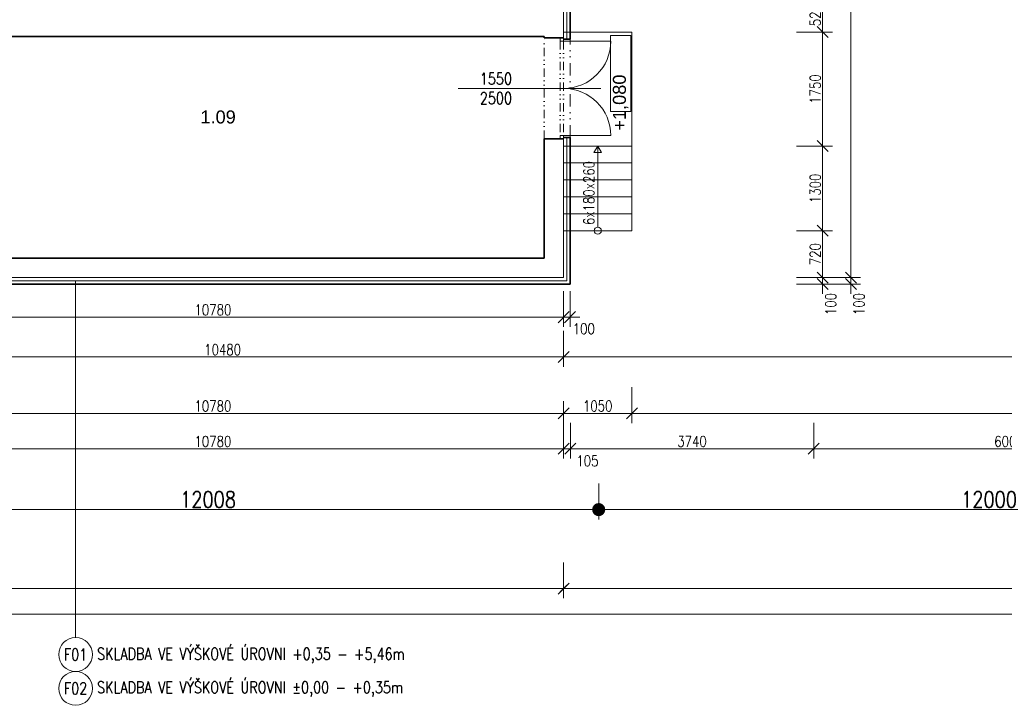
# Model space of a CAD drawing. Header units: millimetres. Extents: x -485339 to 286898, y -1189934 to 1602269.
# Tile 21 of 230: x -203942 to -188809, y -1067046 to -1056518. Entities that reach past the tile are written whole.
import ezdxf
from ezdxf.enums import TextEntityAlignment as Align

# ---------------------------------------------------------------- set-up
doc = ezdxf.new("R2010")
doc.units = ezdxf.units.MM
doc.header["$LTSCALE"] = 10
doc.linetypes.add('DĚLICÍ2', pattern=[15.875, 6.35, -3.175, 0, -3.175, 0, -3.175])
doc.layers.get('Defpoints').update_dxf_attribs({"lineweight": 0})
for name, color, linetype, lineweight in [('N_dveře', 10, 'Continuous', 18), ('N_kóty', 10, 'Continuous', 18), ('N_popis', 10, 'Continuous', 18), ('N_čáry_nad', 10, 'DĚLICÍ2', 18), ('N_čáry_obrys', 10, 'Continuous', 35), ('N_čáry_obv.plášt', 212, 'Continuous', 18), ('St__otvory_dveře', 40, 'Continuous', 18), ('St_kóty', 132, 'Continuous', 18), ('St_plocha_místnosti', 250, 'Continuous', 18), ('St_popis', 250, 'Continuous', 18), ('St_popis_otvory', 40, 'Continuous', 18), ('St_čáry_nad', 250, 'DĚLICÍ2', 18), ('St_čáry_obrys', 5, 'Continuous', 35), ('St_čáry_plné', 250, 'Continuous', 18)]:
    doc.layers.add(name, color=color, linetype=linetype, lineweight=lineweight)
doc.styles.add('1_50', font='arial.ttf', dxfattribs={"height": 100})
doc.styles.add('Andy', font='arial.ttf')
doc.styles.get("Standard").update_dxf_attribs({"font": 'simplex.shx', "width": 0.8})
doc.linetypes.add('IZOLACE', pattern='A,0.0001,-0.1,[134,ltypeshp.shx,S=0.1,R=0,X=-0.1,Y=0],-0.2,[134,ltypeshp.shx,S=0.1,R=180,X=0.1,Y=0],-0.1', length=0.4001)
doc.dimstyles.new('stavebníM100', dxfattribs={"dimtxt": 165, "dimasz": 170, "dimexe": 150, "dimexo": 100, "dimgap": 30, "dimtad": 1, "dimdec": 0, "dimtxsty": 'Standard', "dimblk": 'OBLIQUE', "dimcen": -2.5, "dimdle": 150, "dimclrd": 256, "dimclre": 256, "dimclrt": 256, "dimadec": 4, "dimazin": 0, "dimtfac": 1, "dimtdec": 0, "dimtmove": 2, "dimatfit": 3, "dimldrblk": 'OBLIQUE', "dimfxl": 400, "dimfxlon": 1, "dimlwd": -1, "dimlwe": -1, "dimarcsym": 0})
doc.dimstyles.new('stavebníM100_modul', dxfattribs={"dimtxt": 250, "dimasz": 200, "dimexe": 150, "dimexo": 100, "dimgap": 30, "dimtad": 1, "dimdec": 0, "dimtxsty": 'Standard', "dimblk": 'DOT', "dimcen": -2.5, "dimdle": 150, "dimclrd": 256, "dimclre": 256, "dimclrt": 256, "dimadec": 4, "dimazin": 0, "dimtfac": 1, "dimtdec": 0, "dimtmove": 2, "dimatfit": 3, "dimldrblk": 'OBLIQUE', "dimfxl": 400, "dimfxlon": 1, "dimlwd": -1, "dimlwe": -1, "dimarcsym": 0})
doc.dimstyles.new('stavebníM50 vnitřní', dxfattribs={"dimtxt": 100, "dimasz": 100, "dimexe": 50, "dimexo": 100, "dimgap": 30, "dimtad": 1, "dimdec": 0, "dimtxsty": 'Standard', "dimblk": 'OBLIQUE', "dimcen": 2.5, "dimclrd": 256, "dimclre": 256, "dimclrt": 256, "dimadec": 0, "dimazin": 0, "dimtfac": 1, "dimtdec": 0, "dimtmove": 2, "dimatfit": 2, "dimldrblk": 'OBLIQUE', "dimfxl": 250, "dimfxlon": 1, "dimlwd": -1, "dimlwe": -1, "dimarcsym": 0})

# ---------------------------------------------------------------- blocks, each defined once
blk = doc.blocks.new('G$CB83B120F')
at = {"layer": 'St__otvory_dveře', "color": 0, "ltscale": 2}
for points in [[(0, 0), (50, 0), (50, 50), (0, 50)], [(1500, 0), (1550, 0), (1550, 50), (1500, 50)]]:
    blk.add_lwpolyline(points, close=True, dxfattribs=at)
at = {"layer": 'St__otvory_dveře', "color": 0, "linetype": 'DĚLICÍ2', "ltscale": 2}
for points in [[(1500, 50), (50, 50)], [(1500, 0), (50, 0)]]:
    blk.add_lwpolyline(points, dxfattribs=at)
at = {"layer": 'St__otvory_dveře', "color": 0, "ltscale": 2}
for points in [[(50, 0), (50, -725)], [(1500, 0), (1500, -725)]]:
    blk.add_lwpolyline(points, dxfattribs=at)
for centre, start, end in [((50, 0), 270, 0), ((1500, 0), 180, 270)]:
    blk.add_arc(centre, 725, start, end, dxfattribs=at)
blk = doc.blocks.new('_OBLIQUE')
at = {"color": 0, "linetype": 'ByBlock'}
blk.add_line((-0.5, -0.5), (0.5, 0.5), dxfattribs=at)
blk = doc.blocks.new('*D6997')
at = {"layer": 'Defpoints', "color": 0}
for p in [(-206363, -1062274), (-195583, -1062274), (-195583, -1062563)]:
    blk.add_point(p, dxfattribs=at)
at = {"layer": 'St_kóty'}
for p, q in [((-206363, -1062374), (-206363, -1062713)), ((-195583, -1062374), (-195583, -1062713)), ((-206513, -1062563), (-195433, -1062563))]:
    blk.add_line(p, q, dxfattribs=at)
at = {"layer": 'St_kóty', "linetype": 'ByBlock', "xscale": 170, "yscale": 170, "zscale": 170, "rotation": 180}
blk.add_blockref('_OBLIQUE', (-206363, -1062563), dxfattribs=at)
at = {"layer": 'St_kóty', "linetype": 'ByBlock', "xscale": 170, "yscale": 170, "zscale": 170}
blk.add_blockref('_OBLIQUE', (-195583, -1062563), dxfattribs=at)
at = {"layer": 'St_kóty', "insert": (-200973, -1062450), "char_height": 165, "attachment_point": 5}
blk.add_mtext('10780', dxfattribs=at)
blk = doc.blocks.new('*D6998')
at = {"layer": 'Defpoints', "color": 0}
for p in [(-194533, -1061554), (-195583, -1062274), (-194533, -1062563)]:
    blk.add_point(p, dxfattribs=at)
at = {"layer": 'St_kóty'}
for p, q in [((-194533, -1062163), (-194533, -1062713)), ((-195583, -1062374), (-195583, -1062713)), ((-195733, -1062563), (-194383, -1062563))]:
    blk.add_line(p, q, dxfattribs=at)
at = {"layer": 'St_kóty', "linetype": 'ByBlock', "xscale": 170, "yscale": 170, "zscale": 170, "rotation": 180}
blk.add_blockref('_OBLIQUE', (-195583, -1062563), dxfattribs=at)
at = {"layer": 'St_kóty', "linetype": 'ByBlock', "xscale": 170, "yscale": 170, "zscale": 170}
blk.add_blockref('_OBLIQUE', (-194533, -1062563), dxfattribs=at)
at = {"layer": 'St_kóty', "insert": (-195058, -1062450), "char_height": 165, "attachment_point": 5}
blk.add_mtext('1050', dxfattribs=at)
blk = doc.blocks.new('*D6999')
at = {"layer": 'Defpoints', "color": 0}
for p in [(-206063, -1060403), (-195583, -1060478), (-206063, -1061697)]:
    blk.add_point(p, dxfattribs=at)
at = {"layer": 'St_kóty'}
for p, q in [((-206063, -1061297), (-206063, -1061847)), ((-195583, -1061297), (-195583, -1061847)), ((-195433, -1061697), (-206213, -1061697))]:
    blk.add_line(p, q, dxfattribs=at)
at = {"layer": 'St_kóty', "linetype": 'ByBlock', "xscale": 170, "yscale": 170, "zscale": 170, "rotation": 180}
blk.add_blockref('_OBLIQUE', (-206063, -1061697), dxfattribs=at)
at = {"layer": 'St_kóty', "linetype": 'ByBlock', "xscale": 170, "yscale": 170, "zscale": 170}
blk.add_blockref('_OBLIQUE', (-195583, -1061697), dxfattribs=at)
at = {"layer": 'St_kóty', "insert": (-200823, -1061585), "char_height": 165, "attachment_point": 5}
blk.add_mtext('10480', dxfattribs=at)
blk = doc.blocks.new('*D7008')
at = {"layer": 'Defpoints', "color": 0}
for p in [(-179483, -1042046), (-195583, -1060478), (-179483, -1061697)]:
    blk.add_point(p, dxfattribs=at)
at = {"layer": 'St_kóty'}
for p, q in [((-195583, -1061297), (-195583, -1061847)), ((-179483, -1061297), (-179483, -1061847)), ((-195733, -1061697), (-179333, -1061697))]:
    blk.add_line(p, q, dxfattribs=at)
at = {"layer": 'St_kóty', "linetype": 'ByBlock', "xscale": 170, "yscale": 170, "zscale": 170, "rotation": 180}
blk.add_blockref('_OBLIQUE', (-195583, -1061697), dxfattribs=at)
at = {"layer": 'St_kóty', "linetype": 'ByBlock', "xscale": 170, "yscale": 170, "zscale": 170}
blk.add_blockref('_OBLIQUE', (-179483, -1061697), dxfattribs=at)
at = {"layer": 'St_kóty', "insert": (-187533, -1061585), "char_height": 165, "attachment_point": 5}
blk.add_mtext('16100', dxfattribs=at)
blk = doc.blocks.new('*D7009')
at = {"layer": 'Defpoints', "color": 0}
for p in [(-179483, -1042046), (-194533, -1061554), (-179483, -1062563)]:
    blk.add_point(p, dxfattribs=at)
at = {"layer": 'St_kóty'}
for p, q in [((-194533, -1062163), (-194533, -1062713)), ((-179483, -1062163), (-179483, -1062713)), ((-194683, -1062563), (-179333, -1062563))]:
    blk.add_line(p, q, dxfattribs=at)
at = {"layer": 'St_kóty', "linetype": 'ByBlock', "xscale": 170, "yscale": 170, "zscale": 170, "rotation": 180}
blk.add_blockref('_OBLIQUE', (-194533, -1062563), dxfattribs=at)
at = {"layer": 'St_kóty', "linetype": 'ByBlock', "xscale": 170, "yscale": 170, "zscale": 170}
blk.add_blockref('_OBLIQUE', (-179483, -1062563), dxfattribs=at)
at = {"layer": 'St_kóty', "insert": (-187008, -1062450), "char_height": 165, "attachment_point": 5}
blk.add_mtext('15050', dxfattribs=at)
blk = doc.blocks.new('*D7025')
at = {"layer": 'Defpoints', "color": 0}
for p in [(-206363, -1060478), (-195583, -1060478), (-195583, -1063107)]:
    blk.add_point(p, dxfattribs=at)
at = {"layer": 'St_kóty'}
for p, q in [((-206363, -1062707), (-206363, -1063257)), ((-195583, -1062707), (-195583, -1063257)), ((-206513, -1063107), (-195433, -1063107))]:
    blk.add_line(p, q, dxfattribs=at)
at = {"layer": 'St_kóty', "linetype": 'ByBlock', "xscale": 170, "yscale": 170, "zscale": 170, "rotation": 180}
blk.add_blockref('_OBLIQUE', (-206363, -1063107), dxfattribs=at)
at = {"layer": 'St_kóty', "linetype": 'ByBlock', "xscale": 170, "yscale": 170, "zscale": 170}
blk.add_blockref('_OBLIQUE', (-195583, -1063107), dxfattribs=at)
at = {"layer": 'St_kóty', "insert": (-200973, -1062994), "char_height": 165, "attachment_point": 5}
blk.add_mtext('10780', dxfattribs=at)
blk = doc.blocks.new('*D7026')
at = {"layer": 'Defpoints', "color": 0}
for p in [(-195478, -1041856), (-195583, -1060478), (-195478, -1063107)]:
    blk.add_point(p, dxfattribs=at)
at = {"layer": 'St_kóty'}
for p, q in [((-195583, -1062707), (-195583, -1063257)), ((-195478, -1062707), (-195478, -1063257)), ((-195733, -1063107), (-195328, -1063107))]:
    blk.add_line(p, q, dxfattribs=at)
at = {"layer": 'St_kóty', "linetype": 'ByBlock', "xscale": 170, "yscale": 170, "zscale": 170, "rotation": 180}
blk.add_blockref('_OBLIQUE', (-195583, -1063107), dxfattribs=at)
at = {"layer": 'St_kóty', "linetype": 'ByBlock', "xscale": 170, "yscale": 170, "zscale": 170}
blk.add_blockref('_OBLIQUE', (-195478, -1063107), dxfattribs=at)
at = {"layer": 'St_kóty', "insert": (-195216, -1063292), "char_height": 165, "attachment_point": 5}
blk.add_mtext('105', dxfattribs=at)
blk = doc.blocks.new('*D7027')
at = {"layer": 'Defpoints', "color": 0}
for p in [(-195478, -1041856), (-191738, -1041856), (-191738, -1063107)]:
    blk.add_point(p, dxfattribs=at)
at = {"layer": 'St_kóty'}
for p, q in [((-195478, -1062707), (-195478, -1063257)), ((-191738, -1062707), (-191738, -1063257)), ((-195628, -1063107), (-191588, -1063107))]:
    blk.add_line(p, q, dxfattribs=at)
at = {"layer": 'St_kóty', "linetype": 'ByBlock', "xscale": 170, "yscale": 170, "zscale": 170, "rotation": 180}
blk.add_blockref('_OBLIQUE', (-195478, -1063107), dxfattribs=at)
at = {"layer": 'St_kóty', "linetype": 'ByBlock', "xscale": 170, "yscale": 170, "zscale": 170}
blk.add_blockref('_OBLIQUE', (-191738, -1063107), dxfattribs=at)
at = {"layer": 'St_kóty', "insert": (-193608, -1062994), "char_height": 165, "attachment_point": 5}
blk.add_mtext('3740', dxfattribs=at)
blk = doc.blocks.new('*D7028')
at = {"layer": 'Defpoints', "color": 0}
for p in [(-191738, -1041856), (-185738, -1041843), (-185738, -1063107)]:
    blk.add_point(p, dxfattribs=at)
at = {"layer": 'St_kóty'}
for p, q in [((-191738, -1062707), (-191738, -1063257)), ((-185738, -1062707), (-185738, -1063257)), ((-191888, -1063107), (-185588, -1063107))]:
    blk.add_line(p, q, dxfattribs=at)
at = {"layer": 'St_kóty', "linetype": 'ByBlock', "xscale": 170, "yscale": 170, "zscale": 170, "rotation": 180}
blk.add_blockref('_OBLIQUE', (-191738, -1063107), dxfattribs=at)
at = {"layer": 'St_kóty', "linetype": 'ByBlock', "xscale": 170, "yscale": 170, "zscale": 170}
blk.add_blockref('_OBLIQUE', (-185738, -1063107), dxfattribs=at)
at = {"layer": 'St_kóty', "insert": (-188738, -1062994), "char_height": 165, "attachment_point": 5}
blk.add_mtext('6000', dxfattribs=at)
blk = doc.blocks.new('_Dot')
at = {"color": 0, "linetype": 'ByBlock', "lineweight": -2}
blk.add_line((-0.5, 0), (-1, 0), dxfattribs=at)
at = {"color": 0, "linetype": 'ByBlock', "const_width": 0.5}
blk.add_lwpolyline([(-0.25, 0, 1), (0.25, 0, 1)], format="xyb", close=True, dxfattribs=at)
blk = doc.blocks.new('*D7032')
at = {"layer": 'Defpoints', "color": 0}
for p in [(-195043, -1040783), (-183043, -1041757), (-195043, -1064041)]:
    blk.add_point(p, dxfattribs=at)
at = {"layer": 'St_kóty'}
for p, q in [((-195043, -1063641), (-195043, -1064191)), ((-183043, -1063641), (-183043, -1064191)), ((-183243, -1064041), (-194843, -1064041))]:
    blk.add_line(p, q, dxfattribs=at)
at = {"layer": 'St_kóty', "linetype": 'ByBlock', "xscale": 200, "yscale": 200, "zscale": 200, "rotation": 180}
blk.add_blockref('_Dot', (-195043, -1064041), dxfattribs=at)
at = {"layer": 'St_kóty', "linetype": 'ByBlock', "xscale": 200, "yscale": 200, "zscale": 200}
blk.add_blockref('_Dot', (-183043, -1064041), dxfattribs=at)
at = {"layer": 'St_kóty', "insert": (-189043, -1063886), "char_height": 250, "attachment_point": 5}
blk.add_mtext('12000', dxfattribs=at)
blk = doc.blocks.new('*D7033')
at = {"layer": 'Defpoints', "color": 0}
for p in [(-207051, -1040782), (-195043, -1040783), (-207051, -1064041)]:
    blk.add_point(p, dxfattribs=at)
at = {"layer": 'St_kóty'}
for p, q in [((-207051, -1063641), (-207051, -1064191)), ((-195043, -1063641), (-195043, -1064191)), ((-195243, -1064041), (-206851, -1064041))]:
    blk.add_line(p, q, dxfattribs=at)
at = {"layer": 'St_kóty', "linetype": 'ByBlock', "xscale": 200, "yscale": 200, "zscale": 200, "rotation": 180}
blk.add_blockref('_Dot', (-207051, -1064041), dxfattribs=at)
at = {"layer": 'St_kóty', "linetype": 'ByBlock', "xscale": 200, "yscale": 200, "zscale": 200}
blk.add_blockref('_Dot', (-195043, -1064041), dxfattribs=at)
at = {"layer": 'St_kóty', "insert": (-201047, -1063886), "char_height": 250, "attachment_point": 5}
blk.add_mtext('12008', dxfattribs=at)
blk = doc.blocks.new('*D7057')
at = {"layer": 'Defpoints', "color": 0}
for p in [(-195583, -1058348), (-176905, -1058348), (-195583, -1060478)]:
    blk.add_point(p, dxfattribs=at)
at = {"layer": 'St_kóty'}
for p, q in [((-176905, -1060628), (-176905, -1058198)), ((-177305, -1058348), (-176755, -1058348)), ((-177305, -1060478), (-176755, -1060478))]:
    blk.add_line(p, q, dxfattribs=at)
at = {"layer": 'St_kóty', "linetype": 'ByBlock', "xscale": 170, "yscale": 170, "zscale": 170}
for p, rotation in [((-176905, -1058348), 90), ((-176905, -1060478), 270)]:
    blk.add_blockref('_OBLIQUE', p, dxfattribs=dict(at, rotation=rotation))
at = {"layer": 'St_kóty', "insert": (-177017, -1059413), "char_height": 165, "attachment_point": 5, "rotation": 90}
blk.add_mtext('2130', dxfattribs=at)
blk = doc.blocks.new('*D7058')
at = {"layer": 'Defpoints', "color": 0}
for p in [(-195583, -1056798), (-176905, -1056798), (-195583, -1058348)]:
    blk.add_point(p, dxfattribs=at)
at = {"layer": 'St_kóty'}
for p, q in [((-176905, -1056648), (-176905, -1057310)), ((-177305, -1056798), (-176755, -1056798)), ((-176905, -1058498), (-176905, -1057835)), ((-177305, -1058348), (-176755, -1058348))]:
    blk.add_line(p, q, dxfattribs=at)
at = {"layer": 'St_kóty', "linetype": 'ByBlock', "xscale": 170, "yscale": 170, "zscale": 170}
for p, rotation in [((-176905, -1056798), 90), ((-176905, -1058348), 270)]:
    blk.add_blockref('_OBLIQUE', p, dxfattribs=dict(at, rotation=rotation))
at = {"layer": 'St_kóty', "insert": (-176905, -1057573), "char_height": 165, "attachment_point": 5, "rotation": 90}
blk.add_mtext('1550\\P2500', dxfattribs=at)
blk = doc.blocks.new('*D7059')
at = {"layer": 'Defpoints', "color": 0}
for p in [(-195583, -1056188), (-176905, -1056188), (-195583, -1056798)]:
    blk.add_point(p, dxfattribs=at)
at = {"layer": 'St_kóty'}
for p, q in [((-176905, -1056948), (-176905, -1056038)), ((-177305, -1056188), (-176755, -1056188)), ((-177305, -1056798), (-176755, -1056798))]:
    blk.add_line(p, q, dxfattribs=at)
at = {"layer": 'St_kóty', "linetype": 'ByBlock', "xscale": 170, "yscale": 170, "zscale": 170}
for p, rotation in [((-176905, -1056188), 90), ((-176905, -1056798), 270)]:
    blk.add_blockref('_OBLIQUE', p, dxfattribs=dict(at, rotation=rotation))
at = {"layer": 'St_kóty', "insert": (-177017, -1056493), "char_height": 165, "attachment_point": 5, "rotation": 90}
blk.add_mtext('610', dxfattribs=at)
blk = doc.blocks.new('*D7073')
at = {"layer": 'Defpoints', "color": 0}
for p in [(-195597, -1042046), (-176251, -1042046), (-195583, -1060478)]:
    blk.add_point(p, dxfattribs=at)
at = {"layer": 'St_kóty'}
for p, q in [((-176251, -1060628), (-176251, -1041896)), ((-176651, -1042046), (-176101, -1042046)), ((-176651, -1060478), (-176101, -1060478))]:
    blk.add_line(p, q, dxfattribs=at)
at = {"layer": 'St_kóty', "linetype": 'ByBlock', "xscale": 170, "yscale": 170, "zscale": 170}
for p, rotation in [((-176251, -1042046), 90), ((-176251, -1060478), 270)]:
    blk.add_blockref('_OBLIQUE', p, dxfattribs=dict(at, rotation=rotation))
at = {"layer": 'St_kóty', "insert": (-176364, -1051262), "char_height": 165, "attachment_point": 5, "rotation": 90}
blk.add_mtext('18432', dxfattribs=at)
blk = doc.blocks.new('*D7075')
at = {"layer": 'Defpoints', "color": 0}
for p in [(-195583, -1042046), (-175643, -1042046), (-195583, -1060478)]:
    blk.add_point(p, dxfattribs=at)
at = {"layer": 'St_kóty'}
for p, q in [((-175643, -1060628), (-175643, -1041896)), ((-176043, -1042046), (-175493, -1042046)), ((-176043, -1060478), (-175493, -1060478))]:
    blk.add_line(p, q, dxfattribs=at)
at = {"layer": 'St_kóty', "linetype": 'ByBlock', "xscale": 170, "yscale": 170, "zscale": 170}
for p, rotation in [((-175643, -1042046), 90), ((-175643, -1060478), 270)]:
    blk.add_blockref('_OBLIQUE', p, dxfattribs=dict(at, rotation=rotation))
at = {"layer": 'St_kóty', "insert": (-175755, -1051262), "char_height": 165, "attachment_point": 5, "rotation": 90}
blk.add_mtext('18432', dxfattribs=at)
blk = doc.blocks.new('*D7086')
at = {"layer": 'Defpoints', "color": 0}
for p in [(-179483, -992923), (-195583, -1060478), (-174807, -1060478)]:
    blk.add_point(p, dxfattribs=at)
at = {"layer": 'St_kóty'}
for p, q in [((-174807, -992773), (-174807, -1060628)), ((-175207, -992923), (-174657, -992923)), ((-175207, -1060478), (-174657, -1060478))]:
    blk.add_line(p, q, dxfattribs=at)
at = {"layer": 'St_kóty', "linetype": 'ByBlock', "xscale": 170, "yscale": 170, "zscale": 170}
for p, rotation in [((-174807, -992923), 90), ((-174807, -1060478), 270)]:
    blk.add_blockref('_OBLIQUE', p, dxfattribs=dict(at, rotation=rotation))
at = {"layer": 'St_kóty', "insert": (-174919, -1026700), "char_height": 165, "attachment_point": 5, "rotation": 90}
blk.add_mtext('67555', dxfattribs=at)
blk = doc.blocks.new('*D7116')
at = {"layer": 'Defpoints', "color": 0}
for p in [(-192694, -1059758), (-191601, -1059758), (-193744, -1060478)]:
    blk.add_point(p, dxfattribs=at)
at = {"layer": 'St_kóty'}
for p, q in [((-191601, -1060628), (-191601, -1059608)), ((-192001, -1059758), (-191451, -1059758)), ((-192001, -1060478), (-191451, -1060478))]:
    blk.add_line(p, q, dxfattribs=at)
at = {"layer": 'St_kóty', "linetype": 'ByBlock', "xscale": 170, "yscale": 170, "zscale": 170}
for p, rotation in [((-191601, -1059758), 90), ((-191601, -1060478), 270)]:
    blk.add_blockref('_OBLIQUE', p, dxfattribs=dict(at, rotation=rotation))
at = {"layer": 'St_kóty', "insert": (-191714, -1060118), "char_height": 165, "attachment_point": 5, "rotation": 90}
blk.add_mtext('720', dxfattribs=at)
blk = doc.blocks.new('*D7117')
at = {"layer": 'Defpoints', "color": 0}
for p in [(-192694, -1058458), (-191601, -1058458), (-192694, -1059758)]:
    blk.add_point(p, dxfattribs=at)
at = {"layer": 'St_kóty'}
for p, q in [((-191601, -1059908), (-191601, -1058308)), ((-192001, -1058458), (-191451, -1058458)), ((-192001, -1059758), (-191451, -1059758))]:
    blk.add_line(p, q, dxfattribs=at)
at = {"layer": 'St_kóty', "linetype": 'ByBlock', "xscale": 170, "yscale": 170, "zscale": 170}
for p, rotation in [((-191601, -1058458), 90), ((-191601, -1059758), 270)]:
    blk.add_blockref('_OBLIQUE', p, dxfattribs=dict(at, rotation=rotation))
at = {"layer": 'St_kóty', "insert": (-191714, -1059108), "char_height": 165, "attachment_point": 5, "rotation": 90}
blk.add_mtext('1300', dxfattribs=at)
blk = doc.blocks.new('*D7118')
at = {"layer": 'Defpoints', "color": 0}
for p in [(-192694, -1056708), (-191601, -1056708), (-192694, -1058458)]:
    blk.add_point(p, dxfattribs=at)
at = {"layer": 'St_kóty'}
for p, q in [((-191601, -1058608), (-191601, -1056558)), ((-192001, -1056708), (-191451, -1056708)), ((-192001, -1058458), (-191451, -1058458))]:
    blk.add_line(p, q, dxfattribs=at)
at = {"layer": 'St_kóty', "linetype": 'ByBlock', "xscale": 170, "yscale": 170, "zscale": 170}
for p, rotation in [((-191601, -1056708), 90), ((-191601, -1058458), 270)]:
    blk.add_blockref('_OBLIQUE', p, dxfattribs=dict(at, rotation=rotation))
at = {"layer": 'St_kóty', "insert": (-191714, -1057583), "char_height": 165, "attachment_point": 5, "rotation": 90}
blk.add_mtext('1750', dxfattribs=at)
blk = doc.blocks.new('*D7119')
at = {"layer": 'Defpoints', "color": 0}
for p in [(-194044, -1056188), (-191601, -1056188), (-192694, -1056708)]:
    blk.add_point(p, dxfattribs=at)
at = {"layer": 'St_kóty'}
for p, q in [((-191601, -1056858), (-191601, -1056038)), ((-192001, -1056188), (-191451, -1056188)), ((-192001, -1056708), (-191451, -1056708))]:
    blk.add_line(p, q, dxfattribs=at)
at = {"layer": 'St_kóty', "linetype": 'ByBlock', "xscale": 170, "yscale": 170, "zscale": 170}
for p, rotation in [((-191601, -1056188), 90), ((-191601, -1056708), 270)]:
    blk.add_blockref('_OBLIQUE', p, dxfattribs=dict(at, rotation=rotation))
at = {"layer": 'St_kóty', "insert": (-191714, -1056448), "char_height": 165, "attachment_point": 5, "rotation": 90}
blk.add_mtext('520', dxfattribs=at)
blk = doc.blocks.new('*D7256')
at = {"layer": 'Defpoints', "color": 0}
for p in [(-179483, -1042046), (-276413, -1060078), (-179483, -1065645)]:
    blk.add_point(p, dxfattribs=at)
at = {"layer": 'St_kóty'}
for p, q in [((-276413, -1065245), (-276413, -1065795)), ((-179483, -1065245), (-179483, -1065795)), ((-276563, -1065645), (-179333, -1065645))]:
    blk.add_line(p, q, dxfattribs=at)
at = {"layer": 'St_kóty', "linetype": 'ByBlock', "xscale": 170, "yscale": 170, "zscale": 170, "rotation": 180}
blk.add_blockref('_OBLIQUE', (-276413, -1065645), dxfattribs=at)
at = {"layer": 'St_kóty', "linetype": 'ByBlock', "xscale": 170, "yscale": 170, "zscale": 170}
blk.add_blockref('_OBLIQUE', (-179483, -1065645), dxfattribs=at)
at = {"layer": 'St_kóty', "insert": (-227948, -1065533), "char_height": 165, "attachment_point": 5}
blk.add_mtext('96930', dxfattribs=at)
blk = doc.blocks.new('*D7257')
at = {"layer": 'Defpoints', "color": 0}
for p in [(-276413, -1060078), (-195583, -1060478), (-195583, -1065253)]:
    blk.add_point(p, dxfattribs=at)
at = {"layer": 'St_kóty'}
for p, q in [((-276413, -1064853), (-276413, -1065403)), ((-195583, -1064853), (-195583, -1065403)), ((-276563, -1065253), (-195433, -1065253))]:
    blk.add_line(p, q, dxfattribs=at)
at = {"layer": 'St_kóty', "linetype": 'ByBlock', "xscale": 170, "yscale": 170, "zscale": 170, "rotation": 180}
blk.add_blockref('_OBLIQUE', (-276413, -1065253), dxfattribs=at)
at = {"layer": 'St_kóty', "linetype": 'ByBlock', "xscale": 170, "yscale": 170, "zscale": 170}
blk.add_blockref('_OBLIQUE', (-195583, -1065253), dxfattribs=at)
at = {"layer": 'St_kóty', "insert": (-235998, -1065141), "char_height": 165, "attachment_point": 5}
blk.add_mtext('80830', dxfattribs=at)
blk = doc.blocks.new('*D7258')
at = {"layer": 'Defpoints', "color": 0}
for p in [(-179483, -1042046), (-195583, -1060478), (-179483, -1065253)]:
    blk.add_point(p, dxfattribs=at)
at = {"layer": 'St_kóty'}
for p, q in [((-195583, -1065003), (-195583, -1065303)), ((-179483, -1065003), (-179483, -1065303)), ((-195583, -1065253), (-179483, -1065253))]:
    blk.add_line(p, q, dxfattribs=at)
at = {"layer": 'St_kóty', "linetype": 'ByBlock', "xscale": 100, "yscale": 100, "zscale": 100, "rotation": 180}
blk.add_blockref('_OBLIQUE', (-195583, -1065253), dxfattribs=at)
at = {"layer": 'St_kóty', "linetype": 'ByBlock', "xscale": 100, "yscale": 100, "zscale": 100}
blk.add_blockref('_OBLIQUE', (-179483, -1065253), dxfattribs=at)
at = {"layer": 'St_kóty', "insert": (-187533, -1065173), "char_height": 100, "attachment_point": 5}
blk.add_mtext('16100', dxfattribs=at)
blk = doc.blocks.new('*D7301')
at = {"layer": 'Defpoints', "color": 0}
for p in [(-195583, -1060370), (-195483, -1060458), (-195483, -1061086)]:
    blk.add_point(p, dxfattribs=at)
at = {"layer": 'N_kóty'}
for p, q in [((-195583, -1060686), (-195583, -1061236)), ((-195483, -1060686), (-195483, -1061236)), ((-195733, -1061086), (-195333, -1061086))]:
    blk.add_line(p, q, dxfattribs=at)
at = {"layer": 'N_kóty', "linetype": 'ByBlock', "xscale": 170, "yscale": 170, "zscale": 170, "rotation": 180}
blk.add_blockref('_OBLIQUE', (-195583, -1061086), dxfattribs=at)
at = {"layer": 'N_kóty', "linetype": 'ByBlock', "xscale": 170, "yscale": 170, "zscale": 170}
blk.add_blockref('_OBLIQUE', (-195483, -1061086), dxfattribs=at)
at = {"layer": 'N_kóty', "insert": (-195272, -1061263), "char_height": 165, "attachment_point": 5}
blk.add_mtext('100', dxfattribs=at)
blk = doc.blocks.new('*D7304')
at = {"layer": 'Defpoints', "color": 0}
for p in [(-194483, -1050488), (-195583, -1060478), (-191167, -1060478)]:
    blk.add_point(p, dxfattribs=at)
at = {"layer": 'St_kóty'}
for p, q in [((-191167, -1050338), (-191167, -1060628)), ((-191567, -1050488), (-191017, -1050488)), ((-191567, -1060478), (-191017, -1060478))]:
    blk.add_line(p, q, dxfattribs=at)
at = {"layer": 'St_kóty', "linetype": 'ByBlock', "xscale": 170, "yscale": 170, "zscale": 170}
for p, rotation in [((-191167, -1050488), 90), ((-191167, -1060478), 270)]:
    blk.add_blockref('_OBLIQUE', p, dxfattribs=dict(at, rotation=rotation))
at = {"layer": 'St_kóty', "insert": (-191280, -1055483), "char_height": 165, "attachment_point": 5, "rotation": 90}
blk.add_mtext('9990', dxfattribs=at)
blk = doc.blocks.new('*D7305')
at = {"layer": 'Defpoints', "color": 0}
for p in [(-195583, -1060478), (-195583, -1060578), (-191601, -1060578)]:
    blk.add_point(p, dxfattribs=at)
at = {"layer": 'N_kóty'}
for p, q in [((-191601, -1060328), (-191601, -1060728)), ((-192001, -1060478), (-191451, -1060478)), ((-192001, -1060578), (-191451, -1060578))]:
    blk.add_line(p, q, dxfattribs=at)
at = {"layer": 'N_kóty', "linetype": 'ByBlock', "xscale": 170, "yscale": 170, "zscale": 170}
for p, rotation in [((-191601, -1060478), 90), ((-191601, -1060578), 270)]:
    blk.add_blockref('_OBLIQUE', p, dxfattribs=dict(at, rotation=rotation))
at = {"layer": 'N_kóty', "insert": (-191477, -1060884), "char_height": 165, "attachment_point": 5, "rotation": 90}
blk.add_mtext('100', dxfattribs=at)
blk = doc.blocks.new('*D7306')
at = {"layer": 'Defpoints', "color": 0}
for p in [(-195148, -1060478), (-195148, -1060578), (-191167, -1060578)]:
    blk.add_point(p, dxfattribs=at)
at = {"layer": 'N_kóty'}
for p, q in [((-191167, -1060328), (-191167, -1060728)), ((-191567, -1060478), (-191017, -1060478)), ((-191567, -1060578), (-191017, -1060578))]:
    blk.add_line(p, q, dxfattribs=at)
at = {"layer": 'N_kóty', "linetype": 'ByBlock', "xscale": 170, "yscale": 170, "zscale": 170}
for p, rotation in [((-191167, -1060478), 90), ((-191167, -1060578), 270)]:
    blk.add_blockref('_OBLIQUE', p, dxfattribs=dict(at, rotation=rotation))
at = {"layer": 'N_kóty', "insert": (-191042, -1060884), "char_height": 165, "attachment_point": 5, "rotation": 90}
blk.add_mtext('100', dxfattribs=at)
blk = doc.blocks.new('*D7308')
at = {"layer": 'Defpoints', "color": 0}
for p in [(-206362.74488, -1060477.62675), (-195582.74488, -1060477.62675), (-195582.74488, -1061085.53702)]:
    blk.add_point(p, dxfattribs=at)
at = {"layer": 'N_kóty'}
for p, q in [((-206362.74488, -1060685.53702), (-206362.74488, -1061235.53702)), ((-195582.74488, -1060685.53702), (-195582.74488, -1061235.53702)), ((-206512.74488, -1061085.53702), (-195432.74488, -1061085.53702))]:
    blk.add_line(p, q, dxfattribs=at)
at = {"layer": 'N_kóty', "linetype": 'ByBlock', "xscale": 170, "yscale": 170, "zscale": 170, "rotation": 180}
blk.add_blockref('_OBLIQUE', (-206362.74488, -1061085.53702), dxfattribs=at)
at = {"layer": 'N_kóty', "linetype": 'ByBlock', "xscale": 170, "yscale": 170, "zscale": 170}
blk.add_blockref('_OBLIQUE', (-195582.74488, -1061085.53702), dxfattribs=at)
at = {"layer": 'N_kóty', "insert": (-200972.74488, -1060973.03702), "char_height": 165, "attachment_point": 5}
blk.add_mtext('10780', dxfattribs=at)

msp = doc.modelspace()

# ---------------------------------------------------------------- linework, layer by layer
at = {"layer": 'N_popis'}
msp.add_lwpolyline([(-203083.1, -1066006.3), (-203083.1, -1060527.6)], dxfattribs=at)
for centre in [(-203083.1, -1066266.2), (-203083.1, -1066786)]:
    msp.add_circle(centre, 259.9, dxfattribs=at)
at = {"layer": 'N_čáry_nad', "ltscale": 3}
msp.add_lwpolyline([(-195482.7, -1058327.6), (-195482.7, -1056817.6)], dxfattribs=at)
at = {"layer": 'N_čáry_obrys', "ltscale": 2}
msp.add_line((-195482.7, -1056817.6), (-195482.7, -1056167.6), dxfattribs=at)
at = {"layer": 'N_čáry_obrys'}
for points in [[(-195582.7, -1056817.6), (-195482.7, -1056817.6)], [(-195582.7, -1058327.6), (-195482.7, -1058327.6)]]:
    msp.add_lwpolyline(points, dxfattribs=at)
at = {"layer": 'N_čáry_obrys', "ltscale": 2}
for points in [[(-195482.7, -1060577.6), (-195482.7, -1058327.6)], [(-195482.7, -1060577.6), (-206462.7, -1060577.6)]]:
    msp.add_lwpolyline(points, dxfattribs=at)
at = {"layer": 'N_čáry_obv.plášt', "linetype": 'IZOLACE', "ltscale": 10}
msp.add_line((-195532.7, -1056817.6), (-195532.7, -1056187.6), dxfattribs=at)
for points in [[(-195532.7, -1060527.6), (-195532.7, -1058327.6)], [(-195532.7, -1060527.6), (-206412.7, -1060527.6)]]:
    msp.add_lwpolyline(points, dxfattribs=at)
at = {"layer": 'St_kóty'}
msp.add_lwpolyline([(-194861.7, -1057928.8), (-194861.7, -1056762.2), (-194551.1, -1056762.2), (-194551.1, -1057928.8)], close=True, dxfattribs=at)
at = {"layer": 'St_popis_otvory'}
msp.add_lwpolyline([(-197200.8, -1057572.6), (-195010.2, -1057572.6)], dxfattribs=at)
at = {"layer": 'St_čáry_nad', "ltscale": 2}
msp.add_lwpolyline([(-195882.7, -1058347.6), (-195882.7, -1056797.6)], dxfattribs=at)
at = {"layer": 'St_čáry_obrys', "ltscale": 2}
for points in [[(-195882.7, -1056777.6), (-206062.7, -1056777.6)], [(-195882.7, -1056797.6), (-195882.7, -1056777.6)], [(-195882.7, -1056797.6), (-195582.7, -1056797.6)], [(-195882.7, -1060177.6), (-195882.7, -1058347.6)], [(-195882.7, -1058347.6), (-195582.7, -1058347.6)], [(-195882.7, -1060177.6), (-206062.7, -1060177.6)]]:
    msp.add_lwpolyline(points, dxfattribs=at)
at = {"layer": 'St_čáry_plné', "ltscale": 2}
for p, q in [((-195582.7, -1056797.6), (-195582.7, -1056187.6)), ((-194532.7, -1056707.6), (-195582.7, -1056707.6)), ((-194532.7, -1058457.6), (-194532.7, -1056707.6)), ((-195582.7, -1058457.6), (-194532.7, -1058457.6))]:
    msp.add_line(p, q, dxfattribs=at)
for points in [[(-195582.7, -1060477.6), (-195582.7, -1058347.6)], [(-195582.7, -1058457.6), (-195582.7, -1058717.6), (-194532.7, -1058717.6), (-194532.7, -1058457.6)], [(-195057.7, -1059703.1), (-195057.7, -1058457.6)], [(-195582.7, -1058717.6), (-195582.7, -1058977.6), (-194532.7, -1058977.6), (-194532.7, -1058717.6)], [(-195582.7, -1058977.6), (-195582.7, -1059237.6), (-194532.7, -1059237.6), (-194532.7, -1058977.6)], [(-195582.7, -1059237.6), (-195582.7, -1059497.6), (-194532.7, -1059497.6), (-194532.7, -1059237.6)], [(-195582.7, -1059497.6), (-195582.7, -1059757.6), (-194532.7, -1059757.6), (-194532.7, -1059497.6)], [(-195582.7, -1060477.6), (-206362.7, -1060477.6)]]:
    msp.add_lwpolyline(points, dxfattribs=at)
msp.add_lwpolyline([(-195057.7, -1058457.6), (-195116.3, -1058559.1), (-194999.2, -1058559.1)], close=True, dxfattribs=at)
msp.add_circle((-195057.7, -1059757.6), 54.6, dxfattribs=at)

# ---------------------------------------------------------------- block references
at = {"layer": 'N_dveře', "ltscale": 2, "rotation": 90}
msp.add_blockref('G$CB83B120F', (-195582.7, -1058347.6), dxfattribs=at)

# ---------------------------------------------------------------- texts
at = {"layer": 'N_popis', "width": 0.8}
for s, p in [('SKLADBA VE VÝŠKOVÉ ÚROVNI +0,35 - +5,46m ', (-202753, -1066345.6)), ('SKLADBA VE VÝŠKOVÉ ÚROVNI %%P0,00 - +0,35m ', (-202753, -1066859.9))]:
    msp.add_text(s, height=180, dxfattribs=at).set_placement(p)
for s, p in [('F01', (-203083.1, -1066266.2)), ('F02', (-203083.1, -1066786))]:
    msp.add_text(s, height=180, dxfattribs=at).set_placement(p, align=Align.MIDDLE_CENTER)
at = {"layer": 'St_kóty', "insert": (-194706.4, -1057790.8), "char_height": 200, "attachment_point": 5, "rotation": 90, "style": '1_50'}
msp.add_mtext_dynamic_manual_height_columns('+1,080', width=890.536, gutter_width=500, heights=[0], dxfattribs=at)
at = {"layer": 'St_plocha_místnosti', "ltscale": 2, "style": 'Andy'}
msp.add_text('1.09', height=200, dxfattribs=at).set_placement((-201164.8, -1058111.1))
at = {"layer": 'St_popis', "ltscale": 2, "width": 0.8}
msp.add_text('6x180x260', height=165, rotation=90, dxfattribs=at).set_placement((-195111.7, -1059670.6))
at = {"layer": 'St_popis_otvory', "insert": (-196623, -1057572.6), "char_height": 180, "width": 1342.526, "attachment_point": 5}
msp.add_mtext('1550\\P2500', dxfattribs=at)

# ---------------------------------------------------------------- dimensions: what is measured, and where the dimension line sits
at = {"layer": 'N_kóty'}
dim = msp.add_linear_dim(base=(-195482.7, -1061085.5), p1=(-195582.7, -1060370.4), p2=(-195482.7, -1060458), dimstyle='stavebníM100', dxfattribs=at)
dim.commit()
dim.dimension.update_dxf_attribs({"geometry": '*D7301', "text_midpoint": (-195272.1, -1061262.9), "dimtype": 160})
for base, p1, p2, picture, middle in [((-191601.4, -1060577.6), (-195582.7, -1060477.6), (-195582.7, -1060577.6), '*D7305', (-191476.6, -1060883.8)), ((-191167.1, -1060577.6), (-195148.5, -1060477.6), (-195148.5, -1060577.6), '*D7306', (-191042.3, -1060883.8))]:
    dim = msp.add_linear_dim(base=base, p1=p1, p2=p2, angle=90, dimstyle='stavebníM100', dxfattribs=at)
    dim.commit()
    dim.dimension.update_dxf_attribs({"geometry": picture, "text_midpoint": middle, "dimtype": 160})
dim = msp.add_linear_dim(base=(-195582.7, -1061085.5), p1=(-206362.7, -1060477.6), p2=(-195582.7, -1060477.6), dimstyle='stavebníM100', dxfattribs=at)
dim.commit()
dim.dimension.update_dxf_attribs({"geometry": '*D7308', "text_midpoint": (-200972.7, -1060973)})
at = {"layer": 'St_kóty'}
for base, p1, p2, picture, middle in [((-174806.8, -1060477.6), (-179483, -992922.8), (-195582.7, -1060477.6), '*D7086', (-174919.3, -1026700.2)), ((-176251.3, -1042045.8), (-195582.7, -1060477.6), (-195597.3, -1042045.8), '*D7073', (-176363.8, -1051261.7)), ((-175643, -1042045.8), (-195582.7, -1060477.6), (-195582.7, -1042045.8), '*D7075', (-175755.5, -1051261.7)), ((-191167.1, -1060477.6), (-194482.7, -1050487.6), (-195582.7, -1060477.6), '*D7304', (-191279.6, -1055482.6)), ((-176904.8, -1056187.6), (-195582.7, -1056797.6), (-195582.7, -1056187.6), '*D7059', (-177017.3, -1056492.6)), ((-191601.4, -1056187.6), (-192693.5, -1056707.6), (-194043.5, -1056187.6), '*D7119', (-191713.9, -1056447.6)), ((-191601.4, -1056707.6), (-192693.5, -1058457.6), (-192693.5, -1056707.6), '*D7118', (-191713.9, -1057582.6)), ((-176904.8, -1058347.6), (-195582.7, -1060477.6), (-195582.7, -1058347.6), '*D7057', (-177017.3, -1059412.6)), ((-191601.4, -1058457.6), (-192693.5, -1059757.6), (-192693.5, -1058457.6), '*D7117', (-191713.9, -1059107.6)), ((-191601.4, -1059757.6), (-193743.5, -1060477.6), (-192693.5, -1059757.6), '*D7116', (-191713.9, -1060117.6))]:
    dim = msp.add_linear_dim(base=base, p1=p1, p2=p2, angle=90, dimstyle='stavebníM100', dxfattribs=at)
    dim.commit()
    dim.dimension.update_dxf_attribs({"geometry": picture, "text_midpoint": middle})
for base, p1, p2, dimstyle, picture, middle in [((-207050.9, -1064041.5), (-195042.7, -1040782.6), (-207050.9, -1040782.2), 'stavebníM100_modul', '*D7033', (-201046.8, -1063886.5)), ((-195042.7, -1064041.5), (-183043.1, -1041757.2), (-195042.7, -1040782.6), 'stavebníM100_modul', '*D7032', (-189042.9, -1063886.5)), ((-191737.7, -1063107), (-195477.7, -1041855.7), (-191737.7, -1041855.7), 'stavebníM100', '*D7027', (-193607.7, -1062994.5)), ((-185737.7, -1063107), (-191737.7, -1041855.7), (-185737.7, -1041843.2), 'stavebníM100', '*D7028', (-188737.7, -1062994.5)), ((-179483, -1061697.4), (-195582.7, -1060477.6), (-179483, -1042045.8), 'stavebníM100', '*D7008', (-187532.9, -1061584.9)), ((-179483, -1065253.2), (-195582.7, -1060477.6), (-179483, -1042045.8), 'stavebníM50 vnitřní', '*D7258', (-187532.9, -1065173.2)), ((-179483, -1062562.9), (-194532.7, -1061554.1), (-179483, -1042045.8), 'stavebníM100', '*D7009', (-187007.9, -1062450.4)), ((-195582.7, -1063107), (-206362.7, -1060477.6), (-195582.7, -1060477.6), 'stavebníM100', '*D7025', (-200972.7, -1062994.5))]:
    dim = msp.add_linear_dim(base=base, p1=p1, p2=p2, dimstyle=dimstyle, dxfattribs=at)
    dim.commit()
    dim.dimension.update_dxf_attribs({"geometry": picture, "text_midpoint": middle})
dim = msp.add_linear_dim(base=(-195477.7, -1063107), p1=(-195582.7, -1060477.6), p2=(-195477.7, -1041855.7), dimstyle='stavebníM100', dxfattribs=at)
dim.commit()
dim.dimension.update_dxf_attribs({"geometry": '*D7026', "text_midpoint": (-195215.6, -1063292.3), "dimtype": 160})
for base, p1, p2, picture, middle in [((-179483, -1065645.1), (-276412.7, -1060077.6), (-179483, -1042045.8), '*D7256', (-227947.9, -1065532.6)), ((-195582.7, -1065253.2), (-276412.7, -1060077.6), (-195582.7, -1060477.6), '*D7257', (-235997.7, -1065140.7)), ((-206062.7, -1061697.4), (-195582.7, -1060477.6), (-206062.7, -1060402.6), '*D6999', (-200822.7, -1061584.9)), ((-194532.7, -1062562.9), (-195582.7, -1062274.1), (-194532.7, -1061554.1), '*D6998', (-195057.7, -1062450.4)), ((-195582.7, -1062562.9), (-206362.7, -1062274.1), (-195582.7, -1062274.1), '*D6997', (-200972.7, -1062450.4))]:
    dim = msp.add_linear_dim(base=base, p1=p1, p2=p2, dimstyle='stavebníM100', override={"dimtxsty": 'Standard', "dimldrblk": 'OBLIQUE'}, dxfattribs=at)
    dim.commit()
    dim.dimension.update_dxf_attribs({"geometry": picture, "text_midpoint": middle})
dim = msp.add_linear_dim(base=(-176904.8, -1056797.6), p1=(-195582.7, -1058347.6), p2=(-195582.7, -1056797.6), angle=90, text='<>\\P2500', dimstyle='stavebníM100', override={"dimtxsty": 'Standard'}, dxfattribs=at)
dim.commit()
dim.dimension.update_dxf_attribs({"geometry": '*D7058', "text_midpoint": (-176904.8, -1057572.6), "dimtype": 160})

doc.saveas('drawing.dxf')
